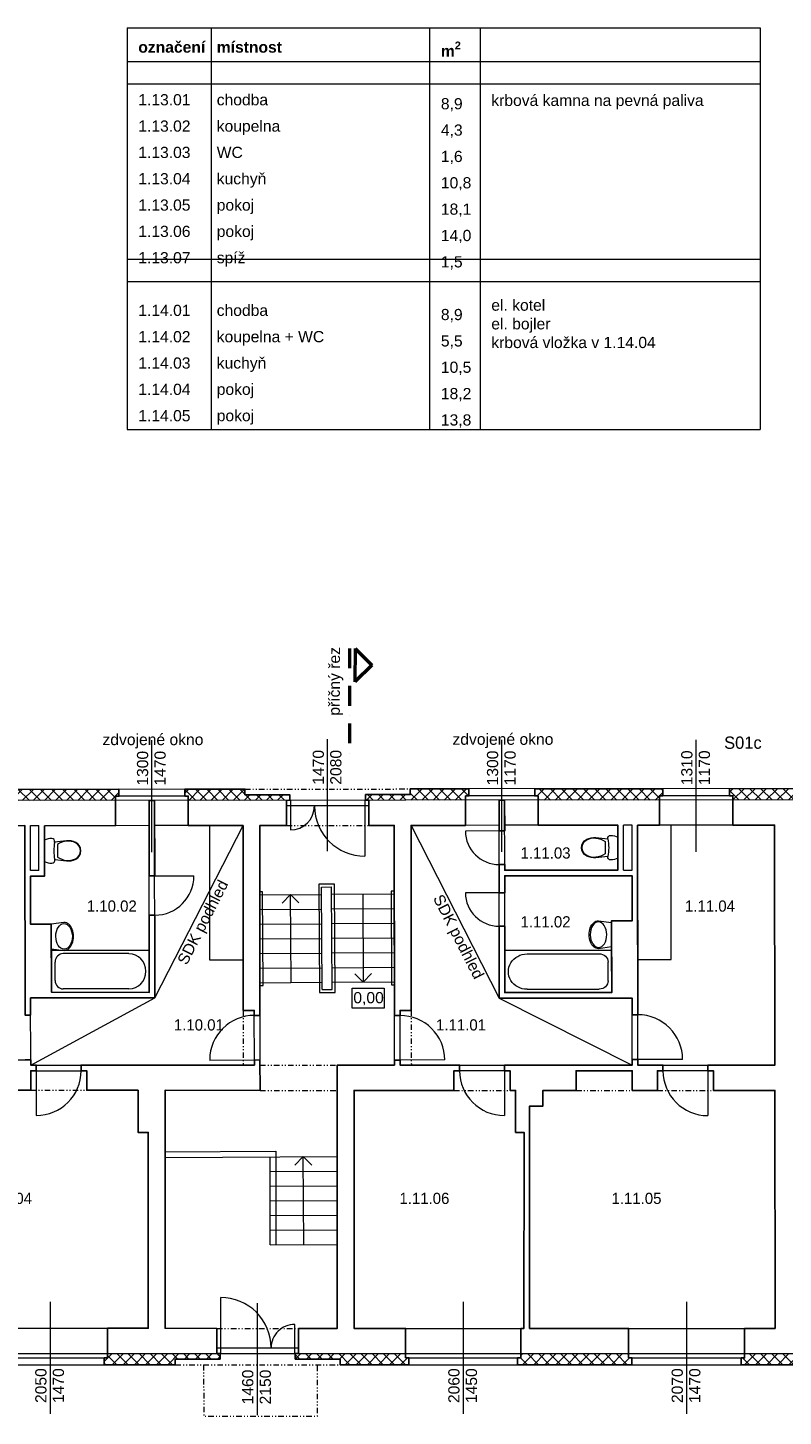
# Model space of a CAD drawing. Extents: x -203795 to -85874, y -57369 to -32000.
# Tile 6 of 8: x -135588 to -122106, y -56796 to -32000. Entities that reach past the tile are written whole.
import ezdxf

# ---------------------------------------------------------------- set-up
doc = ezdxf.new("R2010")
doc.units = 0
doc.header["$MEASUREMENT"] = 0
doc.set_wipeout_variables(frame=1)
for name, pattern in [('Wipeout_Contour', [1000, 0, -1000]), ('Čerchovaná', [670.277762, 352.777767, -176.388884, 0, -141.111112]), ('Čerchovaná se dvěma tečkami S', [250, 100, -40, 15, -40, 15, -40])]:
    doc.linetypes.add(name, pattern=pattern)
for name, color, linetype, lineweight in [('2D VÝPLNĚ_Číslo_pera__4', 91, 'Continuous', 13), ('2D ČÁRY_Číslo_pera__1', 7, 'Continuous', 15), ('2D ČÁRY_Číslo_pera__2', 1, 'Continuous', 25), ('2D ČÁRY_Číslo_pera__3', 150, 'Continuous', 13), ('2D ČÁRY_Číslo_pera__4', 91, 'Continuous', 13), ('2D ČÁRY_Číslo_pera__5', 231, 'Continuous', 50), ('NÁBYTEK A ZAŘÍZENÍ_Číslo_pera__3', 150, 'Continuous', 13), ('POZNÁMKY.TEXT_Číslo_pera__1', 7, 'Continuous', 15), ('POZNÁMKY.TEXT_Číslo_pera__4', 91, 'Continuous', 13)]:
    doc.layers.add(name, color=color, linetype=linetype, lineweight=lineweight)
doc.layers.add('2D ČÁRY', color=7, linetype='Continuous')
doc.layers.add('NÁBYTEK A ZAŘÍZENÍ', color=7, linetype='Continuous')
doc.styles.add('GENERATED_STYLE_1', font='arial.ttf')
doc.styles.add('GENERATED_STYLE_3', font='txt')
pattern_1 = [(45, (0, 0), (-98.99495, 98.99495), []), (135, (0, 0), (98.99495, 98.99495), [])]

# ---------------------------------------------------------------- blocks, each defined once
blk = doc.blocks.new('WC s nádržkou 1 11')
at = {"linetype": 'Wipeout_Contour', "ltscale": 15629.429493}
blk.add_wipeout([(31, 650), (18, 619), (8, 587), (2, 554), (0, 520), (5, 498), (20, 479), (40, 469), (64, 469), (41, 257), (39, 215), (44, 173), (54, 132), (70, 92), (97, 54), (132, 25), (174, 6), (220, 0), (266, 6), (308, 25), (343, 54), (370, 92), (386, 132), (396, 173), (401, 215), (399, 257), (376, 469), (400, 469), (420, 479), (435, 498), (440, 520), (438, 554), (432, 587), (422, 619), (409, 650)], dxfattribs=at).dxf.layer = 'NÁBYTEK A ZAŘÍZENÍ'
at = {"layer": 'NÁBYTEK A ZAŘÍZENÍ_Číslo_pera__3', "linetype": 'Continuous'}
for p, q in [((2, 554), (0, 520)), ((0, 520), (5, 498)), ((8, 587), (2, 554)), ((5, 498), (20, 479)), ((18, 619), (8, 587)), ((31, 650), (18, 619)), ((409, 650), (31, 650)), ((422, 619), (409, 650)), ((420, 479), (435, 498)), ((432, 587), (422, 619)), ((438, 554), (432, 587)), ((435, 498), (440, 520)), ((440, 520), (438, 554)), ((20, 479), (40, 469)), ((41, 257), (39, 215)), ((40, 469), (64, 469)), ((64, 469), (41, 257)), ((49, 256), (47, 215)), ((56, 299), (49, 256)), ((68, 341), (56, 299)), ((86, 381), (68, 341)), ((107, 419), (86, 381)), ((333, 419), (107, 419)), ((354, 381), (333, 419)), ((372, 341), (354, 381)), ((384, 299), (372, 341)), ((399, 257), (376, 469)), ((376, 469), (400, 469)), ((391, 256), (384, 299)), ((393, 215), (391, 256)), ((401, 215), (399, 257)), ((400, 469), (420, 479)), ((39, 215), (44, 173)), ((44, 173), (54, 132)), ((47, 215), (52, 174)), ((52, 174), (62, 134)), ((54, 132), (70, 92)), ((62, 134), (78, 96)), ((70, 92), (97, 54)), ((78, 96), (102, 60)), ((97, 54), (132, 25)), ((102, 60), (136, 32)), ((132, 25), (174, 6)), ((136, 32), (176, 14)), ((174, 6), (220, 0)), ((176, 14), (220, 8)), ((220, 8), (264, 14)), ((220, 0), (266, 6)), ((264, 14), (304, 32)), ((266, 6), (308, 25)), ((304, 32), (338, 60)), ((308, 25), (343, 54)), ((338, 60), (362, 96)), ((343, 54), (370, 92)), ((362, 96), (378, 134)), ((370, 92), (386, 132)), ((378, 134), (388, 174)), ((386, 132), (396, 173)), ((388, 174), (393, 215)), ((396, 173), (401, 215))]:
    blk.add_line(p, q, dxfattribs=at)
blk.add_ellipse((220, -298), major_axis=(785, 0), ratio=0.9963, start_param=1.370375, end_param=1.771221, dxfattribs=at)
blk = doc.blocks.new('Vana 01 11_4')
at = {"layer": 'NÁBYTEK A ZAŘÍZENÍ_Číslo_pera__3', "linetype": 'Continuous'}
for p, q in [((0, 0), (0, 751)), ((0, 751), (1907, 751)), ((1907, 751), (1907, 0)), ((64, 210), (64, 541)), ((1510, 691), (223, 691)), ((0, 0), (1907, 0)), ((1510, 60), (223, 60))]:
    blk.add_line(p, q, dxfattribs=at)
for centre, major_axis, start_param, end_param in [((223, 541), (159, 0), 1.570796, 3.141593), ((1510, 375), (334, 0), 4.712389, 7.853982), ((223, 210), (159, 0), 3.141593, 4.712389)]:
    blk.add_ellipse(centre, major_axis=major_axis, ratio=0.944636, start_param=start_param, end_param=end_param, dxfattribs=at)
blk = doc.blocks.new('Umyvadlo oválné 11')
at = {"linetype": 'Wipeout_Contour', "ltscale": 6090.690526}
blk.add_wipeout([(0, 169), (2, 146), (9, 124), (19, 104), (43, 74), (73, 49), (129, 22), (188, 6), (250, 0), (312, 6), (371, 22), (427, 49), (457, 74), (481, 104), (491, 124), (498, 146), (500, 169), (469, 400), (31, 400), (-1, 169)], dxfattribs=at).dxf.layer = 'NÁBYTEK A ZAŘÍZENÍ'
at = {"layer": 'NÁBYTEK A ZAŘÍZENÍ_Číslo_pera__3', "linetype": 'Continuous'}
for p, q in [((31, 400), (-1, 169)), ((32, 400), (31, 400)), ((469, 400), (31, 400)), ((469, 400), (468, 400)), ((500, 169), (469, 400))]:
    blk.add_line(p, q, dxfattribs=at)
blk.add_ellipse((250, 169), major_axis=(-229, 0), ratio=0.643386, dxfattribs=at)
blk.add_ellipse((249, 169), major_axis=(-250, 0), ratio=0.674026, start_param=0, end_param=3.141593, dxfattribs=at)
blk = doc.blocks.new('WC s nádržkou 1 11_2')
at = {"linetype": 'Wipeout_Contour', "ltscale": 15629.429493}
blk.add_wipeout([(31, 650), (18, 619), (8, 587), (2, 554), (0, 520), (5, 498), (20, 479), (40, 469), (64, 469), (41, 257), (39, 215), (44, 173), (54, 132), (70, 92), (97, 54), (132, 25), (174, 6), (220, 0), (266, 6), (308, 25), (343, 54), (370, 92), (386, 132), (396, 173), (401, 215), (399, 257), (376, 469), (400, 469), (420, 479), (435, 498), (440, 520), (438, 554), (432, 587), (422, 619), (409, 650)], dxfattribs=at).dxf.layer = 'NÁBYTEK A ZAŘÍZENÍ'
at = {"layer": 'NÁBYTEK A ZAŘÍZENÍ_Číslo_pera__3', "linetype": 'Continuous'}
for p, q in [((2, 554), (0, 520)), ((0, 520), (5, 498)), ((8, 587), (2, 554)), ((5, 498), (20, 479)), ((18, 619), (8, 587)), ((31, 650), (18, 619)), ((409, 650), (31, 650)), ((422, 619), (409, 650)), ((420, 479), (435, 498)), ((432, 587), (422, 619)), ((438, 554), (432, 587)), ((435, 498), (440, 520)), ((440, 520), (438, 554)), ((20, 479), (40, 469)), ((41, 257), (39, 215)), ((40, 469), (64, 469)), ((64, 469), (41, 257)), ((49, 256), (47, 215)), ((56, 299), (49, 256)), ((68, 341), (56, 299)), ((86, 381), (68, 341)), ((107, 419), (86, 381)), ((333, 419), (107, 419)), ((354, 381), (333, 419)), ((372, 341), (354, 381)), ((384, 299), (372, 341)), ((399, 257), (376, 469)), ((376, 469), (400, 469)), ((391, 256), (384, 299)), ((393, 215), (391, 256)), ((401, 215), (399, 257)), ((400, 469), (420, 479)), ((39, 215), (44, 173)), ((44, 173), (54, 132)), ((47, 215), (52, 174)), ((52, 174), (62, 134)), ((54, 132), (70, 92)), ((62, 134), (78, 96)), ((70, 92), (97, 54)), ((78, 96), (102, 60)), ((97, 54), (132, 25)), ((102, 60), (136, 32)), ((132, 25), (174, 6)), ((136, 32), (176, 14)), ((174, 6), (220, 0)), ((176, 14), (220, 8)), ((220, 8), (264, 14)), ((220, 0), (266, 6)), ((264, 14), (304, 32)), ((266, 6), (308, 25)), ((304, 32), (338, 60)), ((308, 25), (343, 54)), ((338, 60), (362, 96)), ((343, 54), (370, 92)), ((362, 96), (378, 134)), ((370, 92), (386, 132)), ((378, 134), (388, 174)), ((386, 132), (396, 173)), ((388, 174), (393, 215)), ((396, 173), (401, 215))]:
    blk.add_line(p, q, dxfattribs=at)
blk.add_ellipse((220, -298), major_axis=(785, 0), ratio=0.9963, start_param=1.370375, end_param=1.771221, dxfattribs=at)
blk = doc.blocks.new('Umyvadlo oválné 11_2')
at = {"linetype": 'Wipeout_Contour', "ltscale": 6090.690526}
blk.add_wipeout([(0, 169), (2, 146), (9, 124), (19, 104), (43, 74), (73, 49), (129, 22), (188, 6), (250, 0), (312, 6), (371, 22), (427, 49), (457, 74), (481, 104), (491, 124), (498, 146), (500, 169), (469, 400), (31, 400), (-1, 169)], dxfattribs=at).dxf.layer = 'NÁBYTEK A ZAŘÍZENÍ'
at = {"layer": 'NÁBYTEK A ZAŘÍZENÍ_Číslo_pera__3', "linetype": 'Continuous'}
for p, q in [((31, 400), (-1, 169)), ((32, 400), (31, 400)), ((469, 400), (31, 400)), ((469, 400), (468, 400)), ((500, 169), (469, 400))]:
    blk.add_line(p, q, dxfattribs=at)
blk.add_ellipse((250, 169), major_axis=(-229, 0), ratio=0.643386, dxfattribs=at)
blk.add_ellipse((249, 169), major_axis=(-250, 0), ratio=0.674026, start_param=0, end_param=3.141593, dxfattribs=at)
blk = doc.blocks.new('Vana 01 11_3')
at = {"layer": 'NÁBYTEK A ZAŘÍZENÍ_Číslo_pera__3', "linetype": 'Continuous'}
for p, q in [((0, 0), (0, 751)), ((0, 751), (1737, 751)), ((1737, 751), (1737, 0)), ((58, 210), (58, 541)), ((1375, 691), (203, 691)), ((0, 0), (1737, 0)), ((1375, 60), (203, 60))]:
    blk.add_line(p, q, dxfattribs=at)
for centre, major_axis, start_param, end_param in [((203, 541), (0, 150), 0, 1.570796), ((1375, 375), (0, 315), 3.141593, 6.283185), ((203, 210), (0, 150), 1.570796, 3.141593)]:
    blk.add_ellipse(centre, major_axis=major_axis, ratio=0.963873, start_param=start_param, end_param=end_param, dxfattribs=at)
blk = doc.blocks.new('LINE_8902', base_point=(-130890, -49050))
at = {"layer": '2D ČÁRY_Číslo_pera__3', "linetype": 'Continuous'}
for p, q in [((-130900, -47480), (-131049, -47631)), ((-130890, -49050), (-130900, -47480)), ((-130900, -47480), (-130749, -47629))]:
    blk.add_line(p, q, dxfattribs=at)
blk = doc.blocks.new('LINE_10683', base_point=(-129610, -47472))
at = {"layer": '2D ČÁRY_Číslo_pera__3', "linetype": 'Continuous'}
for p, q in [((-129610, -47472), (-129600, -49042)), ((-129600, -49042), (-129751, -48893)), ((-129600, -49042), (-129451, -48891))]:
    blk.add_line(p, q, dxfattribs=at)
blk = doc.blocks.new('LINE_12172', base_point=(-130662, -53730))
at = {"layer": '2D ČÁRY_Číslo_pera__3', "linetype": 'Continuous'}
for p, q in [((-130671, -52160), (-130820, -52311)), ((-130662, -53730), (-130671, -52160)), ((-130671, -52160), (-130520, -52310))]:
    blk.add_line(p, q, dxfattribs=at)

msp = doc.modelspace()

# ---------------------------------------------------------------- hatches: boundary and pattern name
at = {"layer": '2D VÝPLNĚ_Číslo_pera__4', "linetype": 'Continuous'}
h = msp.add_hatch(dxfattribs=at)
h.set_pattern_fill('TEPELNA_IZOLACE_EPS', color=8, style=0, pattern_type=2)
h.set_pattern_definition(pattern_1)
h.paths.add_polyline_path([(-133961, -45599), (-133961, -45723), (-134021, -45723), (-134021, -45799), (-136153, -45801), (-136153, -45725), (-136213, -45725), (-136213, -45601)], flags=0)
h = msp.add_hatch(dxfattribs=at)
h.set_pattern_fill('TEPELNA_IZOLACE_EPS', color=8, style=0, pattern_type=2)
h.set_pattern_definition(pattern_1)
h.paths.add_polyline_path([(-131712, -45597), (-132785, -45598), (-132785, -45722), (-132725, -45722), (-132725, -45798), (-130912, -45796), (-130912, -45696), (-131712, -45697)], flags=0)
h = msp.add_hatch(dxfattribs=at)
h.set_pattern_fill('TEPELNA_IZOLACE_EPS', color=8, style=0, pattern_type=2)
h.set_pattern_definition(pattern_1)
h.paths.add_polyline_path([(-127716, -45594), (-128762, -45594), (-128762, -45694), (-129562, -45695), (-129562, -45795), (-127776, -45794), (-127776, -45718), (-127716, -45718)], flags=0)
h = msp.add_hatch(dxfattribs=at)
h.set_pattern_fill('TEPELNA_IZOLACE_EPS', color=8, style=0, pattern_type=2)
h.set_pattern_definition(pattern_1)
h.paths.add_polyline_path([(-126540, -45593), (-126540, -45717), (-126480, -45716), (-126480, -45792), (-124316, -45791), (-124316, -45715), (-124256, -45715), (-124256, -45591)], flags=0)
h = msp.add_hatch(dxfattribs=at)
h.set_pattern_fill('TEPELNA_IZOLACE_EPS', color=8, style=0, pattern_type=2)
h.set_pattern_definition(pattern_1)
h.paths.add_polyline_path([(-121235, -45588), (-121235, -45712), (-121295, -45712), (-121295, -45788), (-123004, -45790), (-123004, -45714), (-123064, -45714), (-123064, -45590)], flags=0)
h = msp.add_hatch(dxfattribs=at)
h.set_pattern_fill('TEPELNA_IZOLACE_EPS', color=8, style=0, pattern_type=2)
h.set_pattern_definition(pattern_1)
h.paths.add_polyline_path([(-134163, -55675), (-134163, -55751), (-134223, -55751), (-134223, -55875), (-132955, -55875), (-132955, -55775), (-132155, -55776), (-132155, -55676)], flags=0)
h = msp.add_hatch(dxfattribs=at)
h.set_pattern_fill('TEPELNA_IZOLACE_EPS', color=8, style=0, pattern_type=2)
h.set_pattern_definition(pattern_1)
h.paths.add_polyline_path([(-130815, -55676), (-130815, -55776), (-130015, -55776), (-130015, -55876), (-128787, -55876), (-128787, -55752), (-128847, -55752), (-128847, -55676)], flags=0)
h = msp.add_hatch(dxfattribs=at)
h.set_pattern_fill('TEPELNA_IZOLACE_EPS', color=8, style=0, pattern_type=2)
h.set_pattern_definition(pattern_1)
h.paths.add_polyline_path([(-126787, -55676), (-126787, -55752), (-126847, -55752), (-126847, -55876), (-124806, -55876), (-124806, -55752), (-124866, -55752), (-124866, -55676)], flags=0)
h = msp.add_hatch(dxfattribs=at)
h.set_pattern_fill('TEPELNA_IZOLACE_EPS', color=8, style=0, pattern_type=2)
h.set_pattern_definition(pattern_1)
h.paths.add_polyline_path([(-122796, -55677), (-122796, -55753), (-122856, -55753), (-122856, -55877), (-120762, -55877), (-120762, -55753), (-120822, -55753), (-120822, -55677)], flags=0)

# ---------------------------------------------------------------- linework, layer by layer
at = {"layer": '2D ČÁRY_Číslo_pera__1', "color": 8, "linetype": 'Continuous'}
for p, q in [((-131712, -45597), (-138397, -45603)), ((-115862, -45583), (-128762, -45594)), ((-115661, -45783), (-138397, -45803)), ((-132725, -45722), (-134021, -45723)), ((-133421, -49226), (-133424, -45799)), ((-133321, -49326), (-133324, -45799)), ((-130902, -45796), (-130902, -46326)), ((-129572, -45795), (-129572, -46795)), ((-126480, -45716), (-127776, -45718)), ((-127175, -49331), (-127178, -45793)), ((-127077, -47044), (-127078, -45793)), ((-123004, -45714), (-124316, -45715)), ((-129502, -45895), (-130972, -45896)), ((-135539, -47049), (-135540, -46249)), ((-135390, -46250), (-135540, -46250)), ((-133423, -46248), (-135290, -46250)), ((-131747, -46247), (-133323, -46248)), ((-131745, -49548), (-131747, -46247)), ((-130972, -46246), (-131447, -46247)), ((-131443, -50976), (-131447, -46247)), ((-129047, -46245), (-129502, -46245)), ((-129044, -50526), (-129047, -46245)), ((-127178, -46243), (-128747, -46244)), ((-128745, -49548), (-128747, -46244)), ((-127077, -46344), (-127777, -46345)), ((-125055, -46241), (-127078, -46243)), ((-124805, -46241), (-124955, -46241)), ((-124805, -47043), (-124805, -46241)), ((-122260, -46239), (-124705, -46241)), ((-124702, -50526), (-124705, -46241)), ((-122257, -50527), (-122260, -46239)), ((-135389, -47049), (-135539, -47049)), ((-127077, -46944), (-127177, -46944)), ((-127077, -47044), (-125055, -47043)), ((-124955, -47043), (-124805, -47043)), ((-135289, -47149), (-135539, -47149)), ((-135538, -48010), (-135539, -47149)), ((-133423, -47147), (-132623, -47146)), ((-130345, -47345), (-130165, -47344)), ((-130334, -49177), (-130345, -47345)), ((-130154, -49176), (-130165, -47344)), ((-127077, -47144), (-124805, -47143)), ((-127075, -49231), (-127077, -47144)), ((-124804, -47951), (-124805, -47143)), ((-131446, -47483), (-130345, -47476)), ((-130165, -47475), (-129046, -47468)), ((-127077, -47446), (-127777, -47446)), ((-133422, -47847), (-133322, -47847)), ((-131446, -47745), (-130343, -47738)), ((-130163, -47737), (-129046, -47730)), ((-131446, -48007), (-130341, -48000)), ((-130161, -47999), (-129046, -47992)), ((-127076, -48046), (-127176, -48046)), ((-131446, -48269), (-130340, -48262)), ((-130160, -48261), (-129046, -48254)), ((-131445, -48531), (-130338, -48524)), ((-130158, -48523), (-129046, -48516)), ((-131445, -48793), (-130337, -48786)), ((-130157, -48785), (-129045, -48778)), ((-131445, -49053), (-130335, -49046)), ((-130155, -49045), (-129045, -49039)), ((-135536, -50525), (-135537, -49325)), ((-135537, -49325), (-133321, -49326)), ((-135163, -49225), (-133421, -49226)), ((-130334, -49177), (-130154, -49176)), ((-129045, -49170), (-129044, -49170)), ((-124803, -49327), (-127175, -49331)), ((-125163, -49228), (-127075, -49231)), ((-124802, -50526), (-124803, -49327)), ((-131545, -49548), (-131745, -49548)), ((-131544, -50526), (-131545, -49548)), ((-128944, -50526), (-128945, -49548)), ((-128945, -49548), (-128745, -49548)), ((-135537, -49633), (-135637, -49633)), ((-131445, -49640), (-131545, -49640)), ((-129045, -49640), (-128945, -49640)), ((-124803, -49627), (-124703, -49626)), ((-136436, -50434), (-135536, -50433)), ((-135536, -50525), (-131544, -50526)), ((-135436, -50525), (-135436, -51425)), ((-134636, -50525), (-134636, -50625)), ((-132344, -50434), (-131444, -50433)), ((-130064, -55226), (-130064, -50526)), ((-130064, -50526), (-129044, -50526)), ((-128144, -50433), (-129044, -50434)), ((-128944, -50526), (-124802, -50526)), ((-127882, -50526), (-127882, -50626)), ((-127082, -50526), (-127082, -51426)), ((-123902, -50426), (-124802, -50427)), ((-124702, -50526), (-122257, -50527)), ((-124252, -50526), (-124252, -50626)), ((-123452, -50527), (-123452, -51427)), ((-135536, -50625), (-134536, -50625)), ((-135536, -50625), (-135536, -50975)), ((-134536, -50625), (-134536, -50975)), ((-126982, -50626), (-127982, -50626)), ((-127982, -50626), (-127982, -50976)), ((-126982, -50626), (-126982, -50976)), ((-124802, -50626), (-125802, -50626)), ((-125802, -50626), (-125802, -50976)), ((-124802, -50626), (-124802, -50976)), ((-123352, -50627), (-124352, -50626)), ((-124352, -50626), (-124352, -50976)), ((-123352, -50627), (-123352, -50977)), ((-138247, -50975), (-135536, -50975)), ((-134536, -50975), (-133619, -50975)), ((-133619, -51726), (-133619, -50975)), ((-133139, -50975), (-133139, -55225)), ((-133139, -50975), (-131443, -50976)), ((-129764, -50976), (-127982, -50976)), ((-129764, -55226), (-129764, -50976)), ((-126982, -50976), (-126879, -50976)), ((-126882, -50976), (-126882, -51726)), ((-126399, -50976), (-125802, -50976)), ((-126396, -50976), (-126396, -51256)), ((-124802, -50976), (-124352, -50976)), ((-123352, -50977), (-122256, -50977)), ((-122253, -55227), (-122256, -50977)), ((-126632, -51256), (-126633, -55226)), ((-126632, -51256), (-126396, -51256)), ((-133439, -51726), (-133619, -51726)), ((-133439, -51726), (-133439, -55225)), ((-126882, -51726), (-126732, -51726)), ((-126732, -51726), (-126733, -55226)), ((-133139, -52174), (-130064, -52157)), ((-131261, -53733), (-131262, -52163)), ((-131262, -52425), (-130064, -52419)), ((-131262, -52687), (-130064, -52681)), ((-131262, -52949), (-130064, -52943)), ((-131262, -53211), (-130064, -53205)), ((-131261, -53473), (-130064, -53467)), ((-131261, -53733), (-130064, -53727)), ((-132145, -55676), (-132145, -54676)), ((-138247, -55225), (-133439, -55225)), ((-133139, -55225), (-132215, -55226)), ((-130825, -55676), (-130823, -55156)), ((-130755, -55226), (-130064, -55226)), ((-129764, -55226), (-126733, -55226)), ((-126633, -55226), (-122253, -55227)), ((-138339, -55675), (-105758, -55679)), ((-136213, -55751), (-134163, -55751)), ((-132215, -55576), (-130755, -55576)), ((-128847, -55752), (-126787, -55752)), ((-124866, -55752), (-122796, -55753)), ((-138339, -55875), (-132955, -55875)), ((-130015, -55876), (-117632, -55877))]:
    msp.add_line(p, q, dxfattribs=at)
at = {"layer": '2D ČÁRY_Číslo_pera__1', "color": 8, "linetype": 'Čerchovaná se dvěma tečkami S'}
for p, q in [((-131712, -45597), (-128762, -45594)), ((-130972, -46246), (-129502, -46245)), ((-131745, -49548), (-131745, -50526)), ((-128745, -49548), (-128743, -50525)), ((-131444, -50526), (-130064, -50526)), ((-135536, -50975), (-134536, -50975)), ((-131443, -50976), (-130064, -50976)), ((-127982, -50976), (-126982, -50976)), ((-125802, -50976), (-124802, -50976)), ((-124352, -50976), (-123352, -50977)), ((-132215, -55226), (-130755, -55226)), ((-132955, -55875), (-130015, -55876))]:
    msp.add_line(p, q, dxfattribs=at)
at = {"layer": '2D ČÁRY_Číslo_pera__1', "color": 8, "linetype": 'Continuous', "flags": 128}
for points in [[(-134021, -46249), (-134021, -45723), (-133961, -45723), (-133961, -45599)], [(-132725, -46248), (-132725, -45722), (-132785, -45722), (-132785, -45598)], [(-130972, -46246), (-130972, -45797), (-130912, -45796), (-130912, -45696), (-131712, -45697), (-131712, -45597)], [(-128762, -45594), (-128762, -45694), (-129562, -45695), (-129562, -45795), (-129502, -45795), (-129502, -46245)], [(-127776, -46244), (-127776, -45718), (-127716, -45718), (-127716, -45594)], [(-126480, -46242), (-126480, -45716), (-126540, -45717), (-126540, -45593)], [(-124316, -46241), (-124316, -45715), (-124256, -45715), (-124256, -45591)], [(-123004, -46240), (-123004, -45714), (-123064, -45714), (-123064, -45590)], [(-134163, -55225), (-134163, -55751), (-134223, -55751), (-134223, -55875)], [(-132955, -55875), (-132955, -55775), (-132155, -55776), (-132155, -55676), (-132215, -55676), (-132215, -55226)], [(-130755, -55226), (-130755, -55676), (-130815, -55676), (-130815, -55776), (-130015, -55776), (-130015, -55876)], [(-128847, -55226), (-128847, -55752), (-128787, -55752), (-128787, -55876)], [(-126787, -55226), (-126787, -55752), (-126847, -55752), (-126847, -55876)], [(-124866, -55226), (-124866, -55752), (-124806, -55752), (-124806, -55876)], [(-122796, -55227), (-122796, -55753), (-122856, -55753), (-122856, -55877)]]:
    msp.add_lwpolyline(points, dxfattribs=at)
at = {"layer": '2D ČÁRY_Číslo_pera__1', "color": 8, "linetype": 'Čerchovaná se dvěma tečkami S', "flags": 128}
msp.add_lwpolyline([(-132450, -55876), (-132448, -56796), (-130418, -56793), (-130420, -55873)], dxfattribs=at)
at = {"layer": '2D ČÁRY_Číslo_pera__1', "color": 8, "linetype": 'Continuous'}
for centre, radius, start, end in [((-130902, -45896), 430, 270, 0), ((-129572, -45895), 900, 180.0719, 270), ((-127177, -46344), 600, 180.0522, 270.047), ((-133323, -47147), 700, 270.047, 0.0418), ((-127177, -47446), 600, 180.0522, 270.047), ((-131544, -50434), 797, 89.8083, 179.8083), ((-128941, -50437), 797, 0.2891, 90.2891), ((-124702, -50426), 800, 0.047, 90.047), ((-135436, -50625), 800, 269.9934, 359.9934), ((-127082, -50626), 800, 179.9934, 269.9934), ((-123452, -50627), 800, 179.9934, 269.9934), ((-132145, -55576), 900, 359.9934, 90), ((-130825, -55576), 420, 89.727, 179.9934)]:
    msp.add_arc(centre, radius, start, end, dxfattribs=at)
at = {"layer": '2D ČÁRY_Číslo_pera__2', "color": 8, "linetype": 'Continuous', "flags": 128}
for points in [[(-132785, -45598), (-132785, -45722), (-132725, -45722), (-132725, -46248), (-131747, -46247), (-131745, -49548), (-131545, -49548), (-131545, -49640), (-131445, -49640), (-131447, -46247), (-130972, -46246), (-130972, -45797), (-130912, -45796), (-130912, -45696), (-131712, -45697), (-131712, -45597)], [(-129562, -45695), (-129562, -45795), (-129502, -45795), (-129502, -46245), (-129047, -46245), (-129045, -49640), (-128945, -49640), (-128945, -49548), (-128745, -49548), (-128747, -46244), (-127776, -46244), (-127776, -45718), (-127716, -45718), (-127716, -45594), (-128762, -45594), (-128762, -45694)], [(-133424, -45799), (-133423, -47147), (-133323, -47147), (-133324, -45799)], [(-127178, -45793), (-127078, -45793), (-127077, -46344), (-127177, -46344)], [(-131544, -50434), (-131544, -50526), (-134636, -50525), (-134636, -50625), (-134536, -50625), (-134536, -50975), (-133619, -50975), (-133619, -51726), (-133439, -51726), (-133439, -55225), (-134163, -55225), (-134163, -55751), (-134223, -55751), (-134223, -55875), (-132955, -55875), (-132955, -55775), (-132155, -55776), (-132155, -55676), (-132215, -55676), (-132215, -55226), (-133139, -55225), (-133139, -50975), (-131443, -50976), (-131444, -50433)], [(-129044, -50434), (-129044, -50526), (-130064, -50526), (-130064, -55226), (-130755, -55226), (-130755, -55676), (-130815, -55676), (-130815, -55776), (-130015, -55776), (-130015, -55876), (-128787, -55876), (-128787, -55752), (-128847, -55752), (-128847, -55226), (-129764, -55226), (-129764, -50976), (-127982, -50976), (-127982, -50626), (-127882, -50626), (-127882, -50526), (-128944, -50526), (-128944, -50434)], [(-127082, -50526), (-124802, -50526), (-124802, -50427), (-124702, -50426), (-124702, -50526), (-124252, -50526), (-124252, -50626), (-124352, -50626), (-124352, -50976), (-124802, -50976), (-124802, -50626), (-125802, -50626), (-125802, -50976), (-126396, -50976), (-126396, -51256), (-126632, -51256), (-126633, -55226), (-124866, -55226), (-124866, -55752), (-124806, -55752), (-124806, -55876), (-126847, -55876), (-126847, -55752), (-126787, -55752), (-126787, -55226), (-126733, -55226), (-126732, -51726), (-126882, -51726), (-126882, -50976), (-126982, -50976), (-126982, -50626), (-127082, -50626)]]:
    msp.add_lwpolyline(points, close=True, dxfattribs=at)
for points in [[(-121235, -45588), (-123064, -45590), (-123064, -45714), (-123004, -45714), (-123004, -46240), (-122260, -46239), (-122257, -50527), (-123452, -50527), (-123452, -50627), (-123352, -50627), (-123352, -50977), (-122256, -50977), (-122253, -55227), (-122796, -55227), (-122796, -55753), (-122856, -55753), (-122856, -55877), (-122108, -55877), (-120762, -55877)], [(-138247, -50975), (-135536, -50975), (-135536, -50625), (-135436, -50625), (-135436, -50525), (-135536, -50525), (-135536, -50433), (-135636, -50433)]]:
    msp.add_lwpolyline(points, dxfattribs=at)
at = {"layer": '2D ČÁRY_Číslo_pera__3', "color": 8, "linetype": 'Continuous'}
for p, q in [((-133321, -49326), (-131747, -46247)), ((-128747, -46244), (-127175, -49331)), ((-135536, -50525), (-133321, -49326)), ((-127175, -49331), (-124802, -50526)), ((-133140, -52074), (-131163, -52062)), ((-131163, -52062), (-131163, -53732))]:
    msp.add_line(p, q, dxfattribs=at)
at = {"layer": '2D ČÁRY_Číslo_pera__3', "color": 8, "linetype": 'Continuous', "flags": 128}
for points in [[(-132347, -46247), (-132345, -48647), (-131745, -48647), (-131747, -46247)], [(-124705, -46241), (-124706, -48641), (-124106, -48641), (-124105, -46241)], [(-130396, -47296), (-130384, -49228), (-130104, -49226), (-130116, -47294)]]:
    msp.add_lwpolyline(points, close=True, dxfattribs=at)
for points in [[(-131445, -49103), (-131387, -49103), (-131397, -47433), (-131446, -47433)], [(-129046, -47418), (-129105, -47419), (-129095, -49089), (-129045, -49089)]]:
    msp.add_lwpolyline(points, dxfattribs=at)
at = {"layer": '2D ČÁRY_Číslo_pera__4', "color": 8, "linetype": 'Continuous'}
for p, q in [((-133373, -46722), (-133373, -44722)), ((-130237, -46705), (-130237, -44705)), ((-127128, -46717), (-127128, -44717)), ((-123660, -46714), (-123660, -44714)), ((-135188, -54751), (-135188, -56751)), ((-131496, -54776), (-131496, -56776)), ((-127817, -54752), (-127817, -56752)), ((-123831, -54753), (-123831, -56753))]:
    msp.add_line(p, q, dxfattribs=at)
at = {"layer": '2D ČÁRY_Číslo_pera__5', "color": 8, "linetype": 'Čerchovaná'}
msp.add_line((-129847, -43083), (-129847, -45083), dxfattribs=at)
at = {"layer": '2D ČÁRY_Číslo_pera__5', "color": 8, "linetype": 'Continuous'}
for p, q in [((-129747, -43083), (-129749, -43683)), ((-129747, -43083), (-129448, -43384)), ((-129448, -43384), (-129749, -43683))]:
    msp.add_line(p, q, dxfattribs=at)
at = {"layer": 'POZNÁMKY.TEXT_Číslo_pera__1', "color": 8, "linetype": 'Continuous', "flags": 128}
msp.add_lwpolyline([(-129798, -49154), (-129226, -49154), (-129226, -49508), (-129798, -49508)], close=True, dxfattribs=at)
at = {"layer": 'POZNÁMKY.TEXT_Číslo_pera__4', "color": 8, "linetype": 'Continuous'}
for p, q in [((-133816, -32000), (-133816, -39173)), ((-133816, -32000), (-122516, -32000)), ((-132316, -32000), (-132316, -39173)), ((-128416, -32000), (-128416, -39173)), ((-127516, -32000), (-127516, -39173)), ((-122516, -32000), (-122516, -39173)), ((-133816, -32600), (-122516, -32600)), ((-133816, -33000), (-122516, -33000)), ((-133816, -36130), (-122516, -36130)), ((-133816, -36530), (-122516, -36530)), ((-133816, -39173), (-122516, -39173))]:
    msp.add_line(p, q, dxfattribs=at)

# ---------------------------------------------------------------- block references
at = {"layer": '2D ČÁRY', "color": 8, "linetype": 'Continuous'}
for name, p in [('LINE_8902', (-130890, -49050)), ('LINE_10683', (-129610, -47472)), ('LINE_12172', (-130662, -53730))]:
    msp.add_blockref(name, p, dxfattribs=at)
at = {"layer": 'NÁBYTEK A ZAŘÍZENÍ', "color": 8, "linetype": 'Continuous'}
for name, p, rotation in [('WC s nádržkou 1 11_2', (-134639, -46918), 90.04702187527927), ('Umyvadlo oválné 11_2', (-134769, -48475), 90.46773249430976)]:
    msp.add_blockref(name, p, dxfattribs=dict(at, rotation=rotation))
for name, p, xscale, rotation in [('WC s nádržkou 1 11', (-125705, -46862), -1, 270), ('Vana 01 11_4', (-125167, -49228), -0.9999999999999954, 0.1022690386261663)]:
    msp.add_blockref(name, p, dxfattribs=dict(at, xscale=xscale, rotation=rotation))

# ---------------------------------------------------------------- texts
at = {"layer": 'POZNÁMKY.TEXT_Číslo_pera__4', "color": 8, "linetype": 'Continuous', "insert": (-133616, -32245), "char_height": 200, "width": 1219.08, "attachment_point": 1, "line_spacing_factor": 1.410257, "style": 'GENERATED_STYLE_3'}
msp.add_mtext('\\A1;{\\fArial|b1|i0|c238|p38;označení\\P\\fArial|b0|i0|c238|p38;\\P1.13.01\\P1.13.02\\P1.13.03\\P1.13.04\\P1.13.05\\P1.13.06\\P1.13.07\\P\\P1.14.01\\P1.14.02\\P1.14.03\\P1.14.04\\P1.14.05}', dxfattribs=at)
at = {"layer": 'POZNÁMKY.TEXT_Číslo_pera__4', "color": 8, "linetype": 'Continuous', "char_height": 200, "attachment_point": 1, "style": 'GENERATED_STYLE_3'}
for s, insert, line_spacing_factor in [('\\A1;{\\fArial|b1|i0|c238|p38;místnost\\P\\fArial|b0|i0|c238|p38;\\Pchodba \\Pkoupelna \\PWC\\Pkuchyň\\Ppokoj\\Ppokoj \\Pspíž\\P\\Pchodba\\Pkoupelna + WC\\Pkuchyň\\Ppokoj\\Ppokoj}', (-132216, -32245), 1.409928), ('\\A1;{\\fArial|b1|i0|c238|p38;m\\A1{\\H0.7x;\\S2^  ;}\\P\\fArial|b0|i0|c238|p38;\\P8,9\\P4,3\\P1,6\\P10,8\\P18,1\\P14,0\\P1,5\\P\\P8,9\\P5,5\\P10,5\\P18,2\\P13,8}', (-128216, -32246), 1.411446)]:
    msp.add_mtext(s, dxfattribs=dict(at, insert=insert, line_spacing_factor=line_spacing_factor))
at = {"layer": 'POZNÁMKY.TEXT_Číslo_pera__4', "color": 8, "linetype": 'Continuous', "char_height": 200}
for s, insert, attachment_point, style in [('{krbová kamna na pevná paliva\\P}', (-127316, -33196), 1, 'GENERATED_STYLE_1'), ('{el. kotel\\Pel. bojler\\Pkrbová vložka v 1.14.04\\P}', (-127316, -36853), 1, 'GENERATED_STYLE_1'), ('{zdvojené okno}', (-134255, -44741), 4, 'GENERATED_STYLE_1'), ('{zdvojené okno}', (-128009, -44735), 4, 'GENERATED_STYLE_1'), ('{1.11.03}', (-126794, -46637), 1, 'GENERATED_STYLE_3'), ('{1.10.02}', (-134535, -47585), 1, 'GENERATED_STYLE_3'), ('{1.11.04}', (-123860, -47585), 1, 'GENERATED_STYLE_3'), ('{1.11.02}', (-126794, -47866), 1, 'GENERATED_STYLE_3'), ('{0,00}', (-129778, -49339), 4, 'GENERATED_STYLE_1'), ('{1.10.01}', (-132981, -49707), 1, 'GENERATED_STYLE_3'), ('{1.11.01}', (-128302, -49707), 1, 'GENERATED_STYLE_3'), ('{1.10.04}', (-136405, -52805), 1, 'GENERATED_STYLE_3'), ('{1.11.06}', (-128956, -52805), 1, 'GENERATED_STYLE_3'), ('{1.11.05}', (-125171, -52805), 1, 'GENERATED_STYLE_3')]:
    msp.add_mtext(s, dxfattribs=dict(at, insert=insert, attachment_point=attachment_point, style=style))
at = {"layer": 'POZNÁMKY.TEXT_Číslo_pera__4', "color": 8, "linetype": 'Continuous'}
for s, insert, char_height, attachment_point, rotation, style in [('{příčný řez}', (-130090, -44285), 200, 4, 89.7943, 'GENERATED_STYLE_1'), ('{S01c}', (-123161, -44769), 220, 4, 0.0878, 'GENERATED_STYLE_3'), ('{SDK podhled}', (-132930, -48661), 200, 1, 62.9291, 'GENERATED_STYLE_1'), ('{SDK podhled}', (-128183, -47452), 200, 1, 296.9942, 'GENERATED_STYLE_1')]:
    msp.add_mtext(s, dxfattribs=dict(at, insert=insert, char_height=char_height, attachment_point=attachment_point, rotation=rotation, style=style))
at = {"layer": 'POZNÁMKY.TEXT_Číslo_pera__4', "color": 8, "linetype": 'Continuous', "char_height": 200, "attachment_point": 8, "rotation": 90, "line_spacing_factor": 0.938049, "style": 'GENERATED_STYLE_1'}
for s, insert in [('{1300\\P1470}', (-133124, -45224)), ('{1470\\P2080}', (-129988, -45207)), ('{1300\\P1170}', (-126878, -45219)), ('{1310\\P1170}', (-123411, -45216)), ('{2050\\P1470}', (-134939, -56249)), ('{1460\\P2150}', (-131247, -56274)), ('{2060\\P1450}', (-127568, -56250)), ('{2070\\P1470}', (-123582, -56250))]:
    msp.add_mtext(s, dxfattribs=dict(at, insert=insert))

# ---------------------------------------------------------------- next in the draw order: linework, layer by layer
at = {"layer": '2D ČÁRY_Číslo_pera__1', "color": 8, "linetype": 'Continuous'}
for p, q in [((-135389, -47049), (-135390, -46249)), ((-135289, -47149), (-135290, -46250)), ((-125055, -47043), (-125055, -46241)), ((-124955, -47043), (-124955, -46241)), ((-135173, -48010), (-135538, -48010)), ((-135163, -49225), (-135173, -48010))]:
    msp.add_line(p, q, dxfattribs=at)
at = {"layer": '2D ČÁRY_Číslo_pera__2', "color": 8, "linetype": 'Continuous', "flags": 128}
msp.add_lwpolyline([(-135290, -46250), (-134021, -46249), (-134021, -45723), (-133961, -45723), (-133961, -45599), (-136213, -45601), (-136213, -45725), (-136153, -45725), (-136153, -46251), (-135640, -46249), (-135637, -49633), (-135537, -49633), (-135537, -49325), (-133321, -49326), (-133322, -47847), (-133422, -47847), (-133421, -49226), (-135163, -49225), (-135173, -48010), (-135538, -48010), (-135539, -47149), (-135289, -47149)], close=True, dxfattribs=at)

# ---------------------------------------------------------------- next in the draw order: block references
at = {"layer": 'NÁBYTEK A ZAŘÍZENÍ', "color": 8, "linetype": 'Continuous', "xscale": -0.9999999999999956, "rotation": 270.4677324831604}
msp.add_blockref('Umyvadlo oválné 11', (-125569, -48448), dxfattribs=at)
at = {"layer": 'NÁBYTEK A ZAŘÍZENÍ', "color": 8, "linetype": 'Continuous', "rotation": 359.9934100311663}
msp.add_blockref('Vana 01 11_3', (-135158, -49225), dxfattribs=at)

# ---------------------------------------------------------------- next in the draw order: linework, layer by layer
at = {"layer": '2D ČÁRY_Číslo_pera__1', "color": 8, "linetype": 'Continuous'}
for p in [(-125163, -49228), (-124804, -47951)]:
    msp.add_line(p, (-125173, -47951), dxfattribs=at)
at = {"layer": '2D ČÁRY_Číslo_pera__2', "color": 8, "linetype": 'Continuous', "flags": 128}
msp.add_lwpolyline([(-126480, -46242), (-125055, -46241), (-125055, -47043), (-127077, -47044), (-127077, -46944), (-127177, -46944), (-127177, -47446), (-127077, -47446), (-127077, -47144), (-124805, -47143), (-124804, -47951), (-125173, -47951), (-125163, -49228), (-127075, -49231), (-127076, -48046), (-127176, -48046), (-127175, -49331), (-124803, -49327), (-124803, -49627), (-124703, -49626), (-124705, -46241), (-124316, -46241), (-124316, -45715), (-124256, -45715), (-124256, -45591), (-126540, -45593), (-126540, -45717), (-126480, -45716)], close=True, dxfattribs=at)

doc.saveas('drawing.dxf')
